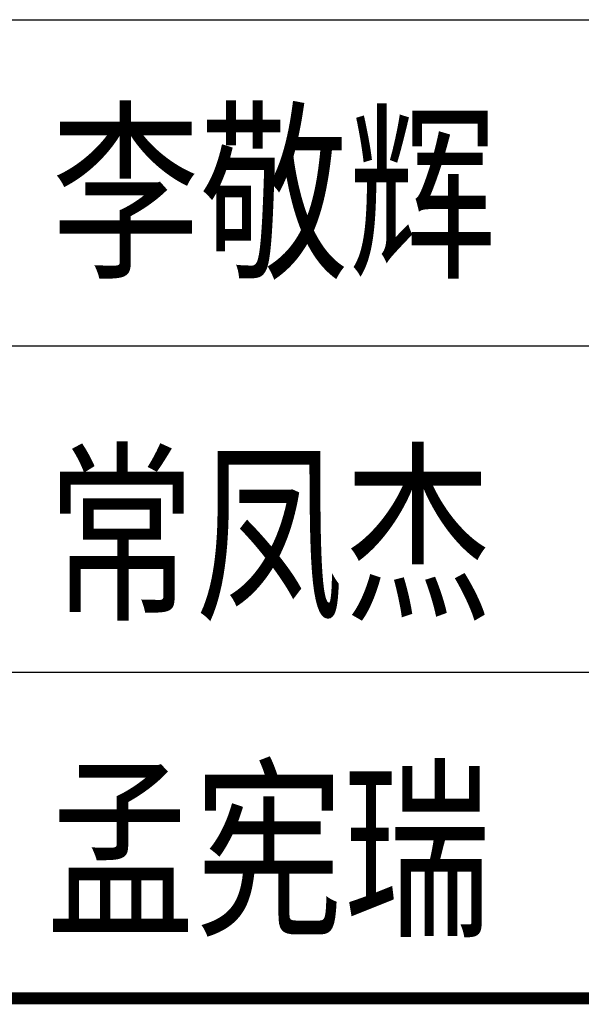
# Model space of a CAD drawing. Extents: x -302077 to 107904, y -9283 to 295706.
# Tile 26 of 256: x -171075 to -169696, y 1302 to 3717. Entities that reach past the tile are written whole.
import ezdxf
from ezdxf.enums import TextEntityAlignment as Align

# ---------------------------------------------------------------- set-up
doc = ezdxf.new("R2010")
doc.units = 0
doc.header["$LTSCALE"] = 500
doc.header["$MEASUREMENT"] = 0
doc.layers.get('0').update_dxf_attribs({"linetype": 'CONTINUOUS'})
doc.layers.add('PUB_TITLE', color=4, linetype='CONTINUOUS')
doc.layers.add('TK', color=7, linetype='CONTINUOUS')
doc.styles.add('TKHZ1', font='txt', dxfattribs={"width": 0.8})

# ---------------------------------------------------------------- blocks, each defined once
blk = doc.blocks.new('wrtgtg')
at = {"layer": 'PUB_TITLE'}
for p, q in [((2204.3, 7158.8), (7804.3, 7158.8)), ((2204.3, 6358.8), (7804.3, 6358.8)), ((2204.3, 5558.8), (7804.3, 5558.8)), ((2204.3, 4758.8), (7804.3, 4758.8)), ((2204.3, 4758.8), (7804.3, 4758.8))]:
    blk.add_line(p, q, dxfattribs=at)
at = {"layer": 'PUB_TITLE', "const_width": 29.7}
blk.add_lwpolyline([(2204.3, 4758.8), (7804.3, 4758.8)], dxfattribs=at)
at = {"layer": 'TK', "style": 'TKHZ1', "width": 0.8}
for s, height, p in [('李敬辉', 350.02, (5361.9, 6741.1)), ('常凤杰', 350, (5350.9, 5903.9)), ('孟宪瑞', 350, (5349.1, 5130.2))]:
    blk.add_text(s, height=height, dxfattribs=at).set_placement(p, align=Align.MIDDLE)

msp = doc.modelspace()

# ---------------------------------------------------------------- block references
msp.add_blockref('wrtgtg', (-175812.208, -3441.74))

doc.saveas('drawing.dxf')
